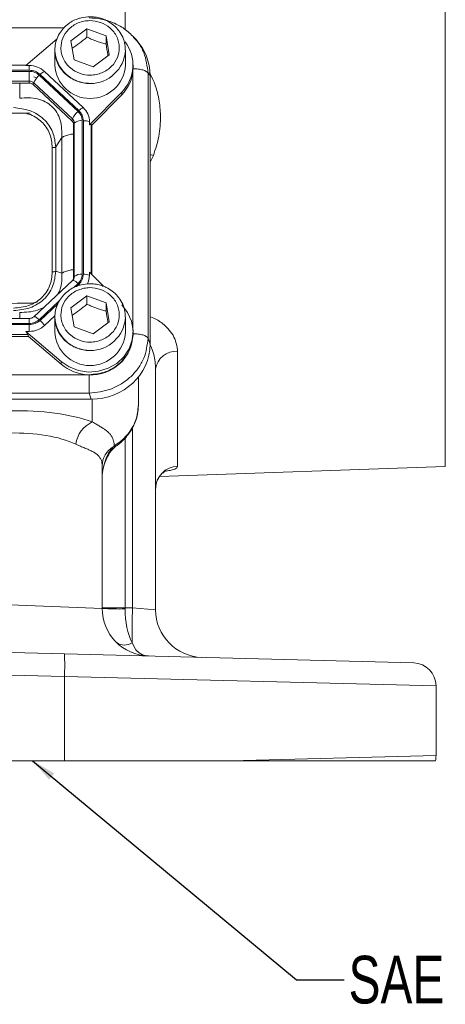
# Model space of a CAD drawing. Header units: inches. Extents: x 0.3 to 33.9, y 0.2 to 21.6.
# Tile 4 of 17: x 10 to 12.3, y 5 to 10.1. Entities that reach past the tile are written whole.
import ezdxf

# ---------------------------------------------------------------- set-up
doc = ezdxf.new("R2010")
doc.units = ezdxf.units.IN
doc.header["$MEASUREMENT"] = 0
doc.layers.add('SLD-0', color=7, linetype='Continuous', lineweight=15)
doc.styles.add('SLDTEXTSTYLE0', font='TXT', dxfattribs={"width": 0.75})
doc.dimstyles.new('SLDDIMSTYLE2', dxfattribs={"dimtxt": 0, "dimasz": 0.13, "dimexe": 0, "dimexo": 0.0625, "dimgap": 0, "dimtad": 0, "dimtih": 1, "dimtoh": 1, "dimdec": 0, "dimrnd": 1e-09, "dimzin": 0, "dimdsep": 46, "dimtxsty": 'Standard', "dimsah": 1, "dimcen": 0.09, "dimadec": 0, "dimazin": 0, "dimtfac": 0.13, "dimtdec": 0, "dimtofl": 0, "dimtmove": 0, "dimatfit": 3, "dimfxl": 1, "dimfrac": 2, "dimtolj": 1, "dimtzin": 0, "dimarcsym": 0})

msp = doc.modelspace()

# ---------------------------------------------------------------- linework, layer by layer
at = {"color": 8, "linetype": 'Continuous', "lineweight": 15}
for p, q in [((10.5888, 10.062), (10.5888, 11.3455)), ((12.2668, 10.7279), (12.2668, 7.7719)), ((10.2692, 10.0727), (7.1661, 10.0727)), ((10.63, 8.4851), (10.63, 9.8544)), ((10.4111, 8.7816), (10.4111, 9.5652)), ((10.7192, 9.368), (10.7372, 9.4029)), ((10.3181, 8.7087), (10.342, 8.7309)), ((10.3348, 8.7161), (10.3463, 8.7269)), ((10.1387, 8.5412), (10.2439, 8.6394)), ((10.143, 8.5371), (10.2362, 8.6241)), ((10.0864, 8.5209), (10.0864, 8.5479)), ((10.4169, 8.1246), (10.4169, 8.0048)), ((10.6276, 7.9767), (10.6276, 7.0294)), ((10.5888, 7.0305), (10.5888, 7.921))]:
    msp.add_line(p, q, dxfattribs=at)
at = {"color": 7, "linetype": 'Continuous', "lineweight": 15}
for p, q in [((10.3044, 10.0029), (10.3883, 10.0663)), ((10.3883, 10.0663), (10.4891, 10.0302)), ((10.3883, 10.0233), (10.3883, 10.0663)), ((10.4891, 10.0302), (10.506, 9.9306)), ((10.4891, 10.0302), (10.4891, 9.9872)), ((10.6334, 10.0217), (10.6284, 10.0274)), ((10.6459, 10.0101), (10.6346, 10.0226)), ((10.232, 10.0139), (10.0686, 9.8741)), ((10.3213, 9.9033), (10.3044, 10.0029)), ((10.2202, 9.9553), (10.2204, 9.963)), ((10.2202, 9.9553), (10.2202, 9.8771)), ((10.506, 9.9306), (10.4221, 9.8671)), ((10.5902, 9.8771), (10.5902, 9.9553)), ((10.0713, 9.8764), (7.3641, 9.8764)), ((10.0686, 9.8741), (10.0864, 9.8741)), ((10.0864, 9.8741), (10.0864, 9.8494)), ((10.4221, 9.8671), (10.3213, 9.9033)), ((10.6302, 9.8628), (10.6302, 9.8771)), ((10.0864, 9.8494), (7.349, 9.8494)), ((10.0864, 9.8437), (7.349, 9.8437)), ((10.0864, 9.7927), (10.0864, 9.8437)), ((10.1259, 9.8099), (10.1101, 9.815)), ((10.342, 9.6337), (10.1387, 9.8235)), ((10.3463, 9.6377), (10.143, 9.8275)), ((10.3691, 9.6536), (10.1658, 9.8434)), ((10.6301, 9.8575), (10.6302, 9.8628)), ((10.7088, 8.444), (10.7088, 9.8339)), ((10.7192, 9.8224), (10.7088, 9.8339)), ((10.7192, 8.4132), (10.7192, 9.8224)), ((10.0864, 9.7927), (7.349, 9.7927)), ((10.0864, 9.782), (7.349, 9.782)), ((10.0864, 9.782), (10.0864, 9.7927)), ((10.1069, 9.7741), (10.1095, 9.7837)), ((10.3102, 9.5843), (10.1069, 9.7741)), ((10.3127, 9.594), (10.1095, 9.7837)), ((10.4019, 9.5629), (10.5711, 9.7352)), ((10.4147, 9.5616), (10.5711, 9.7209)), ((10.5711, 9.7352), (10.5711, 9.7209)), ((10.3102, 9.5843), (10.3127, 9.594)), ((10.3187, 9.5652), (10.3223, 9.5725)), ((10.3187, 8.76), (10.3187, 9.5652)), ((10.3223, 8.7673), (10.3223, 9.5725)), ((10.3637, 8.7797), (10.3637, 9.5849)), ((10.3698, 8.7797), (10.3698, 9.5849)), ((10.4019, 9.5629), (10.4019, 9.5795)), ((10.4147, 9.5616), (10.4111, 9.5652)), ((10.4147, 8.778), (10.4147, 9.5616)), ((10.2251, 9.4471), (10.2571, 9.4969)), ((10.2571, 8.7853), (10.2571, 9.4969)), ((10.2069, 8.7916), (10.2069, 9.4433)), ((10.2251, 8.7954), (10.2251, 9.4471)), ((10.2251, 8.7954), (10.2571, 8.7853)), ((10.4019, 8.791), (10.4019, 8.7744)), ((10.4753, 8.7162), (10.4019, 8.791)), ((10.3133, 8.7466), (10.1101, 8.5568)), ((10.3192, 8.7545), (10.3169, 8.7474)), ((10.3191, 8.7543), (10.3186, 8.7533)), ((10.3187, 8.76), (10.3223, 8.7673)), ((10.1007, 8.6279), (10.1277, 8.6325)), ((10.3044, 8.6025), (10.3883, 8.6659)), ((10.3883, 8.6659), (10.4891, 8.6298)), ((10.3883, 8.6229), (10.3883, 8.6659)), ((10.4891, 8.6298), (10.506, 8.5302)), ((10.4891, 8.6298), (10.4891, 8.5868)), ((10.3213, 8.5029), (10.3044, 8.6025)), ((10.0864, 8.5479), (7.349, 8.5479)), ((7.349, 8.5209), (10.0864, 8.5209)), ((10.1658, 8.5105), (10.2203, 8.5614)), ((10.2202, 8.5549), (10.2204, 8.5626)), ((10.2202, 8.5549), (10.2202, 8.4768)), ((10.506, 8.5302), (10.4221, 8.4668)), ((10.5902, 8.4768), (10.5902, 8.5549)), ((7.349, 8.5152), (10.0864, 8.5152)), ((10.0686, 8.4798), (10.2532, 8.3219)), ((10.0864, 8.4798), (10.0686, 8.4798)), ((10.0864, 8.5152), (10.0864, 8.4798)), ((10.4221, 8.4668), (10.3213, 8.5029)), ((10.6302, 8.4624), (10.6302, 8.4768)), ((7.3529, 8.4536), (10.0825, 8.4536)), ((7.3568, 8.4642), (10.0786, 8.4642)), ((10.0786, 8.4642), (10.0825, 8.4536)), ((10.2532, 8.3076), (10.0825, 8.4536)), ((10.7088, 8.444), (10.7192, 8.4132)), ((10.864, 7.7725), (10.864, 8.3753)), ((10.2532, 8.3219), (10.2532, 8.3076)), ((10.7482, 7.02), (10.7482, 8.2814)), ((7.0392, 8.2525), (10.3963, 8.2525)), ((10.6582, 8.2311), (10.6582, 8.2399)), ((10.6582, 8.0909), (10.6582, 8.2311)), ((7.0254, 8.1245), (10.41, 8.1245)), ((7.0358, 8.1553), (10.3996, 8.1553)), ((10.41, 8.1245), (10.3996, 8.1553)), ((10.5315, 7.8787), (10.5263, 7.8735)), ((10.4682, 7.0273), (10.4682, 7.775)), ((10.7698, 7.7196), (12.2668, 7.7719)), ((10.4682, 7.0273), (9.9857, 7.0463)), ((10.5888, 7.0305), (10.4682, 7.0305)), ((10.6276, 7.0294), (10.5888, 7.0305)), ((10.7482, 7.02), (10.6276, 7.0294)), ((10.2706, 6.7889), (8.7182, 6.8296)), ((12.1014, 6.741), (10.2706, 6.7889)), ((8.7182, 6.7096), (10.2706, 6.669)), ((10.2706, 6.669), (10.2706, 6.2283)), ((10.2706, 6.669), (12.2182, 6.621)), ((12.2182, 6.2548), (12.2182, 6.621)), ((12.2182, 6.2548), (11.1417, 6.2283)), ((10.2706, 6.2283), (8.7182, 6.2283)), ((11.1417, 6.2283), (10.2706, 6.2283))]:
    msp.add_line(p, q, dxfattribs=at)
at = {"color": 8, "linetype": 'Continuous', "lineweight": 15, "flags": 128}
for points in [[(10.7372, 9.4029), (10.72, 9.4072), (10.7192, 9.4074)], [(10.3463, 8.7269), (10.3496, 8.7238), (10.3513, 8.7221)], [(10.1101, 8.5568), (10.1108, 8.5573), (10.113, 8.5576), (10.116, 8.557), (10.1196, 8.5555), (10.1239, 8.553), (10.1286, 8.5497), (10.1336, 8.5457), (10.1387, 8.5412)], [(10.5932, 7.9302), (10.5953, 7.9279), (10.5955, 7.9275)]]:
    msp.add_lwpolyline(points, dxfattribs=at)
at = {"color": 7, "linetype": 'Continuous', "lineweight": 15, "flags": 128}
msp.add_lwpolyline([(10.2532, 8.3219), (10.296, 8.2931), (10.3448, 8.2744), (10.3969, 8.2668), (10.4495, 8.2708), (10.4996, 8.2861), (10.5446, 8.3118), (10.5819, 8.3467), (10.6094, 8.3886), (10.6258, 8.4354), (10.6301, 8.4845), (10.6219, 8.5332), (10.6019, 8.5787), (10.5711, 8.6187)], dxfattribs=at)
at = {"color": 7, "linetype": 'Continuous', "lineweight": 15}
for centre, radius, start, end in [((10.4297, 9.877), 0.2002, 314.9157, 37.3704), ((10.0871, 9.7577), 0.1163, 47.4101, 90.3067), ((10.4052, 9.8865), 0.1852, 182.9028, 357.0972), ((10.2093, 9.7409), 0.1086, 130.5237, 156.7761), ((10.1958, 9.776), 0.0737, 114.0491, 135.7255), ((10.4271, 9.8642), 0.2031, 315.13, 357.2496), ((10.0866, 9.7589), 0.0338, 47.4101, 90.3067), ((10.0866, 9.752), 0.0301, 47.4101, 90.3067), ((10.4126, 9.5511), 0.1086, 130.5237, 156.7761), ((10.3991, 9.5863), 0.0737, 114.0491, 135.7255), ((10.3005, 9.5789), 0.1014, 0.3768, 47.4752), ((10.2925, 9.565), 0.0262, 0.3768, 47.4752), ((10.2928, 9.5723), 0.0294, 0.3768, 47.4752), ((10.3566, 9.5334), 0.052, 82.2097, 131.263), ((10.3719, 9.4986), 0.0863, 69.6232, 91.4049), ((10.3566, 8.7282), 0.052, 82.2097, 131.263), ((10.3719, 8.6935), 0.0863, 69.6232, 91.4049), ((10.316, 8.743), 0.00441, 78.6964, 126.6397), ((10.2931, 8.7601), 0.0256, 330.8804, 359.9097), ((10.3027, 8.7745), 0.0993, 331.4955, 359.8971), ((10.0406, 8.4265), 0.1508, 33.8558, 47.191), ((10.0871, 8.5962), 0.1163, 269.6933, 312.5899), ((10.4052, 8.4861), 0.1852, 182.9028, 357.0972), ((10.4121, 8.4703), 0.2182, 266.7037, 357.9341), ((10.8556, 8.2673), 0.1084, 85.5616, 172.5014), ((10.4039, 8.4859), 0.2335, 229.8035, 268.1235), ((10.4793, 7.8685), 0.15, 114.5912, 172.4368), ((10.5834, 7.7735), 0.1152, 119.72, 179.2745), ((10.8671, 7.6536), 0.1189, 91.5048, 179.541), ((10.7182, 7.0273), 0.25, 180, 268.5), ((10.5594, 8.2043), 1.1805, 265.5721, 271.4279), ((15.8321, 6.881), 5.2066, 178.3662, 180.3831), ((10.9982, 7.02), 0.25, 180, 268.5), ((10.5862, 6.9084), 0.0736, 234.6844, 302.3156), ((9.124, 6.729), 1.1481, 357.0055, 2.9945), ((12.0982, 6.621), 0.12, 0, 88.5), ((12.0982, 6.2548), 0.12, 347.2426, 0)]:
    msp.add_arc(centre, radius, start, end, dxfattribs=at)
at = {"color": 8, "linetype": 'Continuous', "lineweight": 15}
for centre, radius, start, end in [((10.4052, 9.9647), 0.1853, 182.9148, 356.738), ((10.2979, 8.6909), 0.0596, 42.2429, 71.4611), ((10.2935, 8.7674), 0.0288, 332.9761, 359.9052), ((10.4052, 8.5643), 0.1853, 182.9148, 356.738), ((10.5305, 7.8855), 0.0127, 250.6684, 306.6799), ((10.5368, 7.8893), 0.0118, 243.4442, 303.4342)]:
    msp.add_arc(centre, radius, start, end, dxfattribs=at)
at = {"color": 7, "linetype": 'Continuous', "lineweight": 15}
for centre, major_axis, ratio, start_param, end_param in [((10.4004, 9.8135), (0.313, 0.0656), 0.927683, 6.091166, 6.782759), ((8.1434, 9.7793), (3.4384, -0.1121), 0.032567, 5.01757, 5.315642), ((10.3698, 9.5204), (0.0413, 0.0448), 0.170211, 6.275096, 6.798785), ((8.1434, 8.472), (3.4384, 0.1121), 0.032567, 0.964148, 1.401772), ((10.0335, 8.5002), (0.0452, -0.0412), 0.184584, 0.341071, 0.86476), ((10.4004, 8.4222), (0.313, -0.0656), 0.927683, 4.934566, 6.475204), ((9.9638, 7.8226), (0.6249, 0.0274), 0.383235, 0.743044, 1.519084), ((9.9682, 7.706), (0.4998, 0.0303), 0.478472, 0.730819, 1.506859), ((10.5932, 7.7008), (0, 0.2045), 0.611254, 0.565139, 1.570796), ((10.7182, 7.0273), (0.0065, 0.2499), 0.517444, 1.596976, 2.39489), ((10.5932, 7.0306), (0.0033, 0.25), 0.017441, 1.571481, 1.596748)]:
    msp.add_ellipse(centre, major_axis=major_axis, ratio=ratio, start_param=start_param, end_param=end_param, dxfattribs=at)
for points, knots in [([(10.4052, 10.1301), (10.3895, 10.129), (10.3674, 10.1276), (10.3363, 10.1181), (10.3111, 10.1068), (10.2837, 10.0885), (10.2589, 10.0642), (10.2386, 10.0339), (10.2243, 9.9996), (10.222, 9.9751), (10.2209, 9.9632)], [0, 0, 0, 0, 0.168049, 0.235611, 0.347853, 0.465065, 0.591736, 0.725673, 0.866732, 1, 1, 1, 1]), ([(10.6348, 10.0224), (10.6187, 10.0379), (10.5867, 10.0689), (10.5273, 10.1005), (10.4642, 10.1204), (10.4209, 10.1227), (10.3996, 10.1238)], [0, 0, 0, 0, 0.256761, 0.510731, 0.759485, 1, 1, 1, 1]), ([(10.5899, 9.9541), (10.5892, 9.9674), (10.5878, 9.9941), (10.5731, 10.0319), (10.5509, 10.0654), (10.5225, 10.0921), (10.4935, 10.1099), (10.4657, 10.1211), (10.4373, 10.1285), (10.4166, 10.1295), (10.4052, 10.1301)], [0, 0, 0, 0, 0.143024, 0.287956, 0.431246, 0.570173, 0.697274, 0.786353, 0.881926, 1, 1, 1, 1]), ([(10.46, 10.1001), (10.4773, 10.0919), (10.5038, 10.0792), (10.5302, 10.0507), (10.546, 10.0253), (10.5558, 9.9972), (10.5602, 9.96), (10.5515, 9.9143), (10.5252, 9.8749), (10.4952, 9.85), (10.4679, 9.8353), (10.4379, 9.8262), (10.398, 9.822), (10.3491, 9.8302), (10.3068, 9.8547), (10.2802, 9.8827), (10.2644, 9.9082), (10.2547, 9.9362), (10.2502, 9.9734), (10.2589, 10.0191), (10.2852, 10.0586), (10.3152, 10.0835), (10.3425, 10.0982), (10.3725, 10.1072), (10.4126, 10.1119), (10.4413, 10.1047), (10.46, 10.1001)], [0, 0, 0, 0, 0.059864, 0.09209, 0.125, 0.15791, 0.190136, 0.25, 0.309864, 0.34209, 0.375, 0.40791, 0.440136, 0.5, 0.559864, 0.59209, 0.625, 0.65791, 0.690136, 0.75, 0.809864, 0.84209, 0.875, 0.90791, 0.940136, 1, 1, 1, 1]), ([(10.3109, 9.9644), (10.3237, 9.9727), (10.3496, 9.9897), (10.3753, 10.012), (10.3883, 10.0233)], [0, 0, 0, 0, 0.495552, 1, 1, 1, 1]), ([(10.3883, 10.0233), (10.3971, 10.0193), (10.4148, 10.0112), (10.441, 10.0012), (10.466, 9.9931), (10.4814, 9.9892), (10.4891, 9.9872)], [0, 0, 0, 0, 0.264614, 0.534966, 0.765352, 1, 1, 1, 1]), ([(10.4891, 9.9872), (10.4922, 9.9674), (10.4955, 9.9455), (10.4989, 9.9272), (10.4992, 9.9254)], [0, 0, 0, 0, 0.901196, 1, 1, 1, 1]), ([(10.2209, 9.9632), (10.2206, 9.9619), (10.2183, 9.9465), (10.2235, 9.9173), (10.237, 9.8786), (10.2596, 9.8451), (10.2879, 9.8184), (10.3169, 9.8006), (10.3447, 9.7894), (10.3731, 9.782), (10.3938, 9.781), (10.4052, 9.7804)], [0, 0, 0, 0, 0.014656, 0.163914, 0.305313, 0.44511, 0.580651, 0.704654, 0.791561, 0.884804, 1, 1, 1, 1]), ([(10.2571, 9.4969), (10.2572, 9.5278), (10.2574, 9.5736), (10.2329, 9.6279), (10.206, 9.6612), (10.1708, 9.6858), (10.1144, 9.7071), (10.0677, 9.7047), (10.0363, 9.7031)], [0, 0, 0, 0, 0.2573968, 0.3816022, 0.5, 0.618394, 0.7426032, 1, 1, 1, 1]), ([(10.2251, 9.4471), (10.222, 9.4739), (10.2173, 9.5143), (10.1902, 9.5625), (10.1629, 9.5942), (10.1289, 9.6198), (10.077, 9.6453), (10.0332, 9.6501), (10.0043, 9.6532)], [0, 0, 0, 0, 0.248977, 0.376059, 0.5, 0.623945, 0.751023, 1, 1, 1, 1]), ([(10.0043, 8.5892), (10.0332, 8.5918), (10.077, 8.5957), (10.1289, 8.6208), (10.1629, 8.6462), (10.1902, 8.6781), (10.2173, 8.7268), (10.222, 8.768), (10.2251, 8.7954)], [0, 0, 0, 0, 0.2489774, 0.3760593, 0.5, 0.6239451, 0.7510226, 1, 1, 1, 1]), ([(10.0043, 8.6024), (10.0312, 8.6047), (10.0717, 8.608), (10.12, 8.6308), (10.1514, 8.6543), (10.1764, 8.6836), (10.2009, 8.7286), (10.2045, 8.7664), (10.2069, 8.7916)], [0, 0, 0, 0, 0.2500616, 0.3761471, 0.5, 0.6237895, 0.7499384, 1, 1, 1, 1]), ([(10.4052, 8.7297), (10.3895, 8.7287), (10.3674, 8.7272), (10.3363, 8.7177), (10.3111, 8.7065), (10.2837, 8.6881), (10.2589, 8.6638), (10.2386, 8.6335), (10.2243, 8.5992), (10.222, 8.5747), (10.2209, 8.5629)], [0, 0, 0, 0, 0.168049, 0.235611, 0.347853, 0.465065, 0.591736, 0.725673, 0.866732, 1, 1, 1, 1]), ([(10.5899, 8.5538), (10.5892, 8.567), (10.5878, 8.5937), (10.5731, 8.6315), (10.5509, 8.665), (10.5225, 8.6917), (10.4935, 8.7095), (10.4657, 8.7207), (10.4373, 8.7281), (10.4166, 8.7292), (10.4052, 8.7297)], [0, 0, 0, 0, 0.143024, 0.287956, 0.431246, 0.570173, 0.697274, 0.786353, 0.881926, 1, 1, 1, 1]), ([(10.46, 8.6997), (10.4773, 8.6915), (10.5038, 8.6788), (10.5302, 8.6503), (10.546, 8.6249), (10.5558, 8.5969), (10.5602, 8.5596), (10.5515, 8.5139), (10.5252, 8.4745), (10.4952, 8.4496), (10.4679, 8.4349), (10.4379, 8.4258), (10.398, 8.4216), (10.3491, 8.4298), (10.3068, 8.4543), (10.2802, 8.4823), (10.2644, 8.5078), (10.2547, 8.5358), (10.2502, 8.5731), (10.2589, 8.6188), (10.2852, 8.6582), (10.3152, 8.6831), (10.3425, 8.6978), (10.3725, 8.7068), (10.4126, 8.7115), (10.4413, 8.7044), (10.46, 8.6997)], [0, 0, 0, 0, 0.0598642, 0.0920902, 0.125, 0.1579098, 0.1901358, 0.25, 0.3098642, 0.3420902, 0.375, 0.4079098, 0.4401358, 0.5, 0.5598642, 0.5920902, 0.625, 0.6579098, 0.6901358, 0.75, 0.8098642, 0.8420902, 0.875, 0.9079098, 0.9401358, 1, 1, 1, 1]), ([(10.3109, 8.564), (10.3237, 8.5724), (10.3496, 8.5893), (10.3753, 8.6117), (10.3883, 8.6229)], [0, 0, 0, 0, 0.495552, 1, 1, 1, 1]), ([(10.3883, 8.6229), (10.3971, 8.6189), (10.4148, 8.6108), (10.441, 8.6008), (10.466, 8.5928), (10.4814, 8.5888), (10.4891, 8.5868)], [0, 0, 0, 0, 0.264614, 0.534966, 0.765352, 1, 1, 1, 1]), ([(10.4891, 8.5868), (10.4922, 8.567), (10.4955, 8.5451), (10.4989, 8.5268), (10.4992, 8.525)], [0, 0, 0, 0, 0.901196, 1, 1, 1, 1]), ([(10.1099, 8.5568), (10.1098, 8.5567), (10.1084, 8.5548), (10.1041, 8.5523), (10.0978, 8.5494), (10.0917, 8.5481), (10.0878, 8.5479), (10.0864, 8.5479)], [0, 0, 0, 0, 0.032117, 0.319529, 0.567071, 0.852743, 1, 1, 1, 1]), ([(10.2209, 8.5629), (10.2206, 8.5615), (10.2183, 8.5461), (10.2235, 8.5169), (10.237, 8.4782), (10.2596, 8.4447), (10.2879, 8.418), (10.3169, 8.4002), (10.3447, 8.389), (10.3731, 8.3816), (10.3938, 8.3806), (10.4052, 8.38)], [0, 0, 0, 0, 0.014656, 0.163914, 0.305313, 0.44511, 0.580651, 0.704654, 0.791561, 0.884804, 1, 1, 1, 1]), ([(10.3996, 8.1553), (10.4385, 8.1599), (10.4987, 8.167), (10.5705, 8.2037), (10.6194, 8.2408), (10.659, 8.2863), (10.6978, 8.3528), (10.7045, 8.4081), (10.7088, 8.444)], [0, 0, 0, 0, 0.240418, 0.371173, 0.5, 0.62883, 0.759582, 1, 1, 1, 1]), ([(10.3996, 8.2525), (10.4288, 8.2554), (10.4736, 8.2597), (10.5273, 8.2864), (10.5643, 8.314), (10.5933, 8.3485), (10.6144, 8.3816), (10.6178, 8.4046), (10.619, 8.4131)], [0, 0, 0, 0, 0.2883746, 0.4421382, 0.5986515, 0.7551647, 0.9089283, 1, 1, 1, 1]), ([(10.6582, 8.0909), (10.6556, 8.0655), (10.6505, 8.0149), (10.6202, 7.9615), (10.5981, 7.9358), (10.5932, 7.9302)], [0, 0, 0, 0, 0.440119, 0.877499, 1, 1, 1, 1]), ([(10.5948, 7.9281), (10.6015, 7.9359), (10.6204, 7.9576), (10.6408, 7.9981), (10.6558, 8.0448), (10.6569, 8.0752), (10.6574, 8.0895)], [0, 0, 0, 0, 0.172883, 0.482425, 0.75743, 1, 1, 1, 1]), ([(10.5315, 7.8787), (10.5313, 7.8833), (10.5309, 7.8924), (10.5281, 7.9065), (10.523, 7.9208), (10.5146, 7.9351), (10.5032, 7.9484), (10.4894, 7.9603), (10.474, 7.9713), (10.4574, 7.9817), (10.4386, 7.9926), (10.4242, 8.0008), (10.4169, 8.0048)], [0, 0, 0, 0, 0.085725, 0.171611, 0.283741, 0.396269, 0.510037, 0.624249, 0.717407, 0.810847, 0.905231, 1, 1, 1, 1]), ([(10.5932, 7.9302), (10.5921, 7.929), (10.5741, 7.9094), (10.5521, 7.8936), (10.5315, 7.8787)], [0, 0, 0, 0, 0.061953, 1, 1, 1, 1]), ([(10.5432, 7.8797), (10.5477, 7.883), (10.5665, 7.8968), (10.5851, 7.9128), (10.5955, 7.9275), (10.5956, 7.9276)], [0, 0, 0, 0, 0.242247, 0.9936082, 1, 1, 1, 1]), ([(10.3307, 7.8882), (10.3388, 7.8846), (10.3552, 7.8772), (10.3776, 7.8679), (10.3982, 7.8591), (10.4169, 7.8503), (10.4334, 7.8409), (10.4472, 7.8301), (10.4577, 7.8176), (10.4642, 7.804), (10.4676, 7.7898), (10.468, 7.7799), (10.4682, 7.775)], [0, 0, 0, 0, 0.095516, 0.191631, 0.289412, 0.387736, 0.494769, 0.602543, 0.712756, 0.823908, 0.911723, 1, 1, 1, 1]), ([(10.4682, 7.7008), (10.4684, 7.7091), (10.4691, 7.7355), (10.4772, 7.7782), (10.4956, 7.824), (10.5168, 7.856), (10.5328, 7.8706), (10.5381, 7.8753)], [0, 0, 0, 0, 0.128872, 0.412943, 0.671888, 0.893091, 1, 1, 1, 1]), ([(10.536, 7.8736), (10.5378, 7.8752), (10.5401, 7.8772), (10.5427, 7.8789), (10.5432, 7.8792)], [0, 0, 0, 0, 0.806611, 1, 1, 1, 1]), ([(10.7494, 7.6576), (10.7491, 7.6614), (10.7483, 7.6762), (10.7567, 7.6999), (10.7711, 7.7239), (10.7872, 7.7392), (10.7992, 7.7471), (10.8052, 7.7496), (10.8045, 7.7494), (10.8043, 7.7493)], [0, 0, 0, 0, 0.074233, 0.296983, 0.489308, 0.659029, 0.801405, 0.945894, 1, 1, 1, 1]), ([(10.7482, 7.02), (10.7484, 7.0122), (10.7486, 7.0045), (10.7485, 7.0084), (10.7485, 7.0084)], [0, 0, 0, 0, 0.99997, 1, 1, 1, 1]), ([(10.6256, 6.8462), (10.6339, 6.8292), (10.6428, 6.8111), (10.6628, 6.7929), (10.6759, 6.7848), (10.6918, 6.7798), (10.7006, 6.7783), (10.7054, 6.7777), (10.7082, 6.7775), (10.7097, 6.7775), (10.7106, 6.7774), (10.711, 6.7774), (10.7112, 6.7774), (10.7114, 6.7774), (10.7115, 6.7774), (10.7117, 6.7774)], [0, 0, 0, 0, 0.426251, 0.457293, 0.712383, 0.842296, 0.912355, 0.951016, 0.972553, 0.984602, 0.991356, 0.995145, 0.996106, 0.996742, 1, 1, 1, 1]), ([(12.2152, 6.2283), (12.2125, 6.2283), (12.208, 6.2283), (12.1761, 6.2283), (12.1356, 6.2283), (12.0806, 6.2283), (12.0121, 6.2283), (11.9314, 6.2283), (11.8388, 6.2283), (11.7335, 6.2283), (11.5883, 6.2283), (11.3957, 6.2283), (11.2263, 6.2283), (11.1417, 6.2283)], [0, 0, 0, 0, 0.1103431, 0.1868652, 0.2633873, 0.3421336, 0.4208797, 0.4973702, 0.5738605, 0.6525908, 0.7313208, 0.8656614, 1, 1, 1, 1])]:
    msp.add_open_spline(points, degree=3, knots=knots, dxfattribs=at)
at = {"color": 8, "linetype": 'Continuous', "lineweight": 15}
for points, knots in [([(10.7088, 9.8339), (10.7043, 9.8706), (10.6973, 9.9273), (10.6637, 9.989), (10.6417, 10.0128), (10.6334, 10.0217)], [0, 0, 0, 0, 0.5354976, 0.8267349, 1, 1, 1, 1]), ([(10.7372, 9.4029), (10.7478, 9.4359), (10.7693, 9.5028), (10.7769, 9.6034), (10.7676, 9.6995), (10.7475, 9.7771), (10.7245, 9.822), (10.7158, 9.8389)], [0, 0, 0, 0, 0.234852, 0.477017, 0.674054, 0.876689, 1, 1, 1, 1]), ([(10.0363, 9.7031), (10.0363, 9.7117), (10.0363, 9.729), (10.0363, 9.7567), (10.0363, 9.7746), (10.0363, 9.782)], [0, 0, 0, 0, 0.368964, 0.737928, 1, 1, 1, 1]), ([(10.2069, 9.4433), (10.2045, 9.4685), (10.2009, 9.5063), (10.1764, 9.5513), (10.1514, 9.5808), (10.1198, 9.6034), (10.0933, 9.6186), (10.0766, 9.6208), (10.0732, 9.6213)], [0, 0, 0, 0, 0.319941, 0.481261, 0.639724, 0.798107, 0.959508, 1, 1, 1, 1]), ([(10.2571, 9.4969), (10.2631, 9.5), (10.275, 9.5061), (10.2969, 9.5124), (10.3127, 9.5145), (10.3187, 9.5152)], [0, 0, 0, 0, 0.383142, 0.766285, 1, 1, 1, 1]), ([(10.2347, 8.6731), (10.2399, 8.683), (10.2588, 8.7186), (10.2578, 8.7573), (10.2571, 8.7853)], [0, 0, 0, 0, 0.276861, 1, 1, 1, 1]), ([(10.2571, 8.7853), (10.2631, 8.7884), (10.275, 8.7946), (10.2969, 8.8008), (10.3127, 8.8029), (10.3187, 8.8037)], [0, 0, 0, 0, 0.383142, 0.766285, 1, 1, 1, 1]), ([(10.0363, 8.5792), (10.068, 8.5801), (10.1119, 8.5814), (10.1511, 8.6001), (10.1619, 8.6052)], [0, 0, 0, 0, 0.723141, 1, 1, 1, 1]), ([(10.0363, 8.5479), (10.0363, 8.5499), (10.0363, 8.5597), (10.0363, 8.5716), (10.0363, 8.5767), (10.0363, 8.5792)], [0, 0, 0, 0, 0.116913, 0.558456, 1, 1, 1, 1]), ([(10.864, 8.3753), (10.8605, 8.4005), (10.8551, 8.4387), (10.8217, 8.4873), (10.7972, 8.5113), (10.7654, 8.5352), (10.7447, 8.5502), (10.7201, 8.5561), (10.7192, 8.5563)], [0, 0, 0, 0, 0.362179, 0.550651, 0.738841, 0.760502, 0.990964, 1, 1, 1, 1]), ([(10.7187, 8.4127), (10.7209, 8.4082), (10.7263, 8.3972), (10.7328, 8.3792), (10.7404, 8.3531), (10.7468, 8.3204), (10.7477, 8.2945), (10.7482, 8.2814)], [0, 0, 0, 0, 0.109183, 0.262424, 0.416361, 0.706477, 1, 1, 1, 1]), ([(10.805, 7.7471), (10.814, 7.7487), (10.8416, 7.7533), (10.8603, 7.7623), (10.863, 7.7698), (10.864, 7.7725)], [0, 0, 0, 0, 0.238887, 0.723791, 1, 1, 1, 1])]:
    msp.add_open_spline(points, degree=3, knots=knots, dxfattribs=at)
at = {"color": 7, "linetype": 'Continuous', "lineweight": 15}
for points in [[(10.0864, 9.8494), (10.097, 9.8484), (10.1182, 9.8464), (10.1348, 9.8338), (10.143, 9.8275)], [(10.0864, 9.8437), (10.0962, 9.8428), (10.1158, 9.8409), (10.1311, 9.8293), (10.1387, 9.8235)], [(10.7088, 9.8339), (10.7063, 9.8371), (10.7012, 9.8435), (10.6824, 9.8512), (10.6581, 9.8565), (10.6394, 9.8572), (10.6301, 9.8575)], [(10.342, 9.6337), (10.3482, 9.6266), (10.3606, 9.6123), (10.3626, 9.594), (10.3637, 9.5849)], [(10.3463, 9.6377), (10.353, 9.63), (10.3665, 9.6146), (10.3687, 9.5948), (10.3698, 9.5849)], [(10.2069, 9.4433), (10.2087, 9.4434), (10.2124, 9.4435), (10.2175, 9.4443), (10.222, 9.4454), (10.2241, 9.4465), (10.2251, 9.4471)], [(10.2069, 8.7916), (10.2087, 8.7916), (10.2124, 8.7917), (10.2175, 8.7925), (10.222, 8.7937), (10.2241, 8.7948), (10.2251, 8.7954)], [(10.3637, 8.7797), (10.3626, 8.7706), (10.3606, 8.7523), (10.3482, 8.7381), (10.342, 8.7309)], [(10.3698, 8.7797), (10.3687, 8.7698), (10.3665, 8.7501), (10.353, 8.7346), (10.3463, 8.7269)], [(10.1387, 8.5412), (10.1311, 8.5354), (10.1158, 8.5238), (10.0962, 8.5219), (10.0864, 8.5209)], [(10.143, 8.5371), (10.1348, 8.5308), (10.1182, 8.5183), (10.097, 8.5162), (10.0864, 8.5152)], [(10.6301, 8.4677), (10.6394, 8.4673), (10.6581, 8.4666), (10.6824, 8.4614), (10.7012, 8.4537), (10.7063, 8.4472), (10.7088, 8.444)], [(10.3996, 8.1553), (10.3996, 8.1609), (10.3996, 8.1721), (10.3996, 8.1973), (10.3996, 8.2253), (10.3996, 8.2434), (10.3996, 8.2524)]]:
    msp.add_open_spline(points, degree=3, dxfattribs=at)

# ---------------------------------------------------------------- texts
at = {"layer": 'SLD-0', "insert": (11.76, 5.205), "char_height": 0.25, "attachment_point": 1, "style": 'SLDTEXTSTYLE0'}
msp.add_mtext('SAE 8-BOLT MOUNTING PAD', dxfattribs=at)

# ---------------------------------------------------------------- leaders
at = {"layer": 'SLD-0'}
msp.add_leader([(10.1042, 6.2283), (11.4868, 5.0793), (11.7368, 5.0793)], dimstyle='SLDDIMSTYLE2', dxfattribs=at)

doc.saveas('drawing.dxf')
